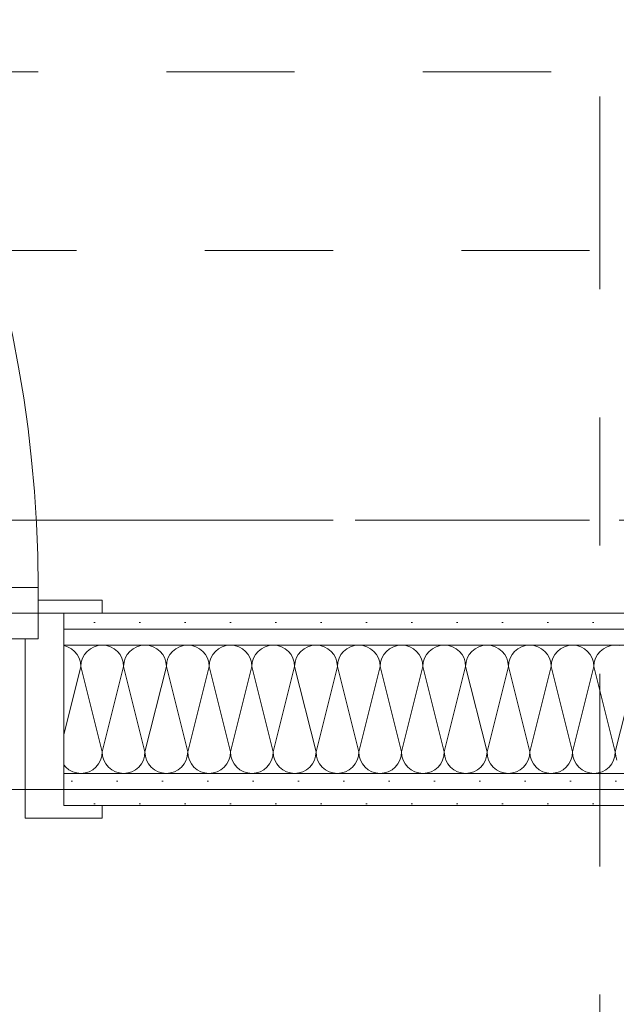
# Model space of a CAD drawing. Header units: metres. Extents: x -4 to 100, y -11 to 17.
# Tile 175 of 256: x 10.036 to 10.501, y 7.922 to 8.69. Entities that reach past the tile are written whole.
import ezdxf

# ---------------------------------------------------------------- set-up
doc = ezdxf.new("R2010")
doc.units = ezdxf.units.M
doc.header["$MEASUREMENT"] = 0
for name, pattern in [('Achse', [0.2, 0.1, -0.05, 0, -0.05]), ('Schnittlinie', [0.3, 0.15, -0.075, 0, -0.075]), ('Strichlinie doppelt', [0.546806, 0.264583, -0.105833, 0.070556, -0.105833]), ('Strichlinie eng', [0.115, 0.075, -0.04]), ('Untersicht', [0.1, 0.075, -0.025])]:
    doc.linetypes.add(name, pattern=pattern)
for name, color, linetype in [('152 - Bemaßung_ Beschriftung.Ausbau', 7, 'Continuous'), ('201a - Marker.Schnitt - optisch Grundriss', 7, 'Continuous'), ('451 - Universal.Achsen Raster', 7, 'Continuous'), ('608 - Struktur.Träger', 7, 'Continuous'), ('650 - Abdeckung.Fußboden Aufbau', 7, 'Continuous'), ('Neubau_606 - Struktur.Wand Innen Ausbau', 7, 'Continuous'), ('Neubau_653 - Abdeckung.TB Verkofferung', 7, 'Continuous')]:
    doc.layers.add(name, color=color, linetype=linetype)
doc.styles.add('ERSTELLTER_STIL_2', font='txt')
doc.dimstyles.new('ERSTELLTER_STIL__5', dxfattribs={"dimtxt": 0.1, "dimasz": 0.0532, "dimexe": 0.18, "dimexo": 0.0625, "dimgap": 0, "dimtad": 1, "dimtih": 1, "dimtoh": 1, "dimzin": 0, "dimdsep": 46, "dimtxsty": 'ERSTELLTER_STIL_2', "dimblk": 'ARROWHEAD_2', "dimblk1": 'ARROWHEAD_2', "dimblk2": 'ARROWHEAD_2', "dimcen": 0.09, "dimse1": 1, "dimse2": 1, "dimclrd": 7, "dimclre": 7, "dimclrt": 7, "dimazin": 0, "dimtfac": 1, "dimtdec": 4, "dimtmove": 0, "dimatfit": 3, "dimfxl": 1, "dimtolj": 1, "dimtzin": 0, "dimarcsym": 0})
doc.dimstyles.new('ERSTELLTER_STIL__8', dxfattribs={"dimtxt": 0.18, "dimasz": 0.03648, "dimexe": 0.18, "dimexo": 0.0625, "dimgap": 0, "dimtad": 0, "dimtih": 1, "dimtoh": 1, "dimdec": 4, "dimzin": 0, "dimdsep": 46, "dimcen": 0.09, "dimadec": 0, "dimazin": 0, "dimtfac": 1, "dimtdec": 4, "dimtmove": 0, "dimatfit": 3, "dimldrblk": 'ARROWHEAD_11', "dimfxl": 1, "dimtolj": 1, "dimtzin": 0, "dimarcsym": 0})
pattern_1 = [(45, (0, 0), (-0.01767767, 0.01767767), [0, -0.025])]

# ---------------------------------------------------------------- blocks, each defined once
blk = doc.blocks.new('*X36')
at = {"layer": 'Neubau_606 - Struktur.Wand Innen Ausbau', "color": 7, "linetype": 'Continuous', "lineweight": 5}
for p, q in [((10.07304, 8.20121), (10.06999, 8.20214)), ((10.07593, 8.19967), (10.07304, 8.20121)), ((10.07845, 8.1976), (10.07593, 8.19967)), ((10.08052, 8.19508), (10.07845, 8.1976)), ((10.08821, 8.1976), (10.08614, 8.19508)), ((10.09074, 8.19967), (10.08821, 8.1976)), ((10.09362, 8.20121), (10.09074, 8.19967)), ((10.09675, 8.20216), (10.09362, 8.20121)), ((10.1, 8.20248), (10.09675, 8.20216)), ((10.10325, 8.20216), (10.1, 8.20248)), ((10.10638, 8.20121), (10.10325, 8.20216)), ((10.10926, 8.19967), (10.10638, 8.20121)), ((10.11179, 8.1976), (10.10926, 8.19967)), ((10.11386, 8.19508), (10.11179, 8.1976)), ((10.12155, 8.1976), (10.11948, 8.19508)), ((10.12407, 8.19967), (10.12155, 8.1976)), ((10.12696, 8.20121), (10.12407, 8.19967)), ((10.13008, 8.20216), (10.12696, 8.20121)), ((10.13333, 8.20248), (10.13008, 8.20216)), ((10.13658, 8.20216), (10.13333, 8.20248)), ((10.13971, 8.20121), (10.13658, 8.20216)), ((10.14259, 8.19967), (10.13971, 8.20121)), ((10.14512, 8.1976), (10.14259, 8.19967)), ((10.14719, 8.19508), (10.14512, 8.1976)), ((10.15488, 8.1976), (10.15281, 8.19508)), ((10.15741, 8.19967), (10.15488, 8.1976)), ((10.16029, 8.20121), (10.15741, 8.19967)), ((10.16342, 8.20216), (10.16029, 8.20121)), ((10.16667, 8.20248), (10.16342, 8.20216)), ((10.16992, 8.20216), (10.16667, 8.20248)), ((10.17304, 8.20121), (10.16992, 8.20216)), ((10.17593, 8.19967), (10.17304, 8.20121)), ((10.17845, 8.1976), (10.17593, 8.19967)), ((10.18052, 8.19508), (10.17845, 8.1976)), ((10.18821, 8.1976), (10.18614, 8.19508)), ((10.19074, 8.19967), (10.18821, 8.1976)), ((10.19362, 8.20121), (10.19074, 8.19967)), ((10.19675, 8.20216), (10.19362, 8.20121)), ((10.2, 8.20248), (10.19675, 8.20216)), ((10.20325, 8.20216), (10.2, 8.20248)), ((10.20638, 8.20121), (10.20325, 8.20216)), ((10.20926, 8.19967), (10.20638, 8.20121)), ((10.21179, 8.1976), (10.20926, 8.19967)), ((10.21386, 8.19508), (10.21179, 8.1976)), ((10.22155, 8.1976), (10.21948, 8.19508)), ((10.22407, 8.19967), (10.22155, 8.1976)), ((10.22696, 8.20121), (10.22407, 8.19967)), ((10.23008, 8.20216), (10.22696, 8.20121)), ((10.23333, 8.20248), (10.23008, 8.20216)), ((10.23658, 8.20216), (10.23333, 8.20248)), ((10.23971, 8.20121), (10.23658, 8.20216)), ((10.24259, 8.19967), (10.23971, 8.20121)), ((10.24512, 8.1976), (10.24259, 8.19967)), ((10.24719, 8.19508), (10.24512, 8.1976)), ((10.25488, 8.1976), (10.25281, 8.19508)), ((10.25741, 8.19967), (10.25488, 8.1976)), ((10.26029, 8.20121), (10.25741, 8.19967)), ((10.26342, 8.20216), (10.26029, 8.20121)), ((10.26667, 8.20248), (10.26342, 8.20216)), ((10.26992, 8.20216), (10.26667, 8.20248)), ((10.27304, 8.20121), (10.26992, 8.20216)), ((10.27593, 8.19967), (10.27304, 8.20121)), ((10.27845, 8.1976), (10.27593, 8.19967)), ((10.28052, 8.19508), (10.27845, 8.1976)), ((10.28821, 8.1976), (10.28614, 8.19508)), ((10.29074, 8.19967), (10.28821, 8.1976)), ((10.29362, 8.20121), (10.29074, 8.19967)), ((10.29675, 8.20216), (10.29362, 8.20121)), ((10.3, 8.20248), (10.29675, 8.20216)), ((10.30325, 8.20216), (10.3, 8.20248)), ((10.30638, 8.20121), (10.30325, 8.20216)), ((10.30926, 8.19967), (10.30638, 8.20121)), ((10.31179, 8.1976), (10.30926, 8.19967)), ((10.31386, 8.19508), (10.31179, 8.1976)), ((10.32155, 8.1976), (10.31948, 8.19508)), ((10.32407, 8.19967), (10.32155, 8.1976)), ((10.32696, 8.20121), (10.32407, 8.19967)), ((10.33008, 8.20216), (10.32696, 8.20121)), ((10.33333, 8.20248), (10.33008, 8.20216)), ((10.33658, 8.20216), (10.33333, 8.20248)), ((10.33971, 8.20121), (10.33658, 8.20216)), ((10.34259, 8.19967), (10.33971, 8.20121)), ((10.34512, 8.1976), (10.34259, 8.19967)), ((10.34719, 8.19508), (10.34512, 8.1976)), ((10.35488, 8.1976), (10.35281, 8.19508)), ((10.35741, 8.19967), (10.35488, 8.1976)), ((10.36029, 8.20121), (10.35741, 8.19967)), ((10.36342, 8.20216), (10.36029, 8.20121)), ((10.36667, 8.20248), (10.36342, 8.20216)), ((10.36992, 8.20216), (10.36667, 8.20248)), ((10.37304, 8.20121), (10.36992, 8.20216)), ((10.37593, 8.19967), (10.37304, 8.20121)), ((10.37845, 8.1976), (10.37593, 8.19967)), ((10.38052, 8.19508), (10.37845, 8.1976)), ((10.38821, 8.1976), (10.38614, 8.19508)), ((10.39074, 8.19967), (10.38821, 8.1976)), ((10.39362, 8.20121), (10.39074, 8.19967)), ((10.39675, 8.20216), (10.39362, 8.20121)), ((10.4, 8.20248), (10.39675, 8.20216)), ((10.40325, 8.20216), (10.4, 8.20248)), ((10.40638, 8.20121), (10.40325, 8.20216)), ((10.40926, 8.19967), (10.40638, 8.20121)), ((10.41179, 8.1976), (10.40926, 8.19967)), ((10.41386, 8.19508), (10.41179, 8.1976)), ((10.42155, 8.1976), (10.41948, 8.19508)), ((10.42407, 8.19967), (10.42155, 8.1976)), ((10.42696, 8.20121), (10.42407, 8.19967)), ((10.43008, 8.20216), (10.42696, 8.20121)), ((10.43333, 8.20248), (10.43008, 8.20216)), ((10.43658, 8.20216), (10.43333, 8.20248)), ((10.43971, 8.20121), (10.43658, 8.20216)), ((10.44259, 8.19967), (10.43971, 8.20121)), ((10.44512, 8.1976), (10.44259, 8.19967)), ((10.44719, 8.19508), (10.44512, 8.1976)), ((10.45488, 8.1976), (10.45281, 8.19508)), ((10.45741, 8.19967), (10.45488, 8.1976)), ((10.46029, 8.20121), (10.45741, 8.19967)), ((10.46342, 8.20216), (10.46029, 8.20121)), ((10.46667, 8.20248), (10.46342, 8.20216)), ((10.46992, 8.20216), (10.46667, 8.20248)), ((10.47304, 8.20121), (10.46992, 8.20216)), ((10.47593, 8.19967), (10.47304, 8.20121)), ((10.47845, 8.1976), (10.47593, 8.19967)), ((10.48052, 8.19508), (10.47845, 8.1976)), ((10.48821, 8.1976), (10.48614, 8.19508)), ((10.49074, 8.19967), (10.48821, 8.1976)), ((10.49362, 8.20121), (10.49074, 8.19967)), ((10.49675, 8.20216), (10.49362, 8.20121)), ((10.5, 8.20248), (10.49675, 8.20216)), ((10.50325, 8.20216), (10.5, 8.20248)), ((10.08206, 8.19219), (10.08052, 8.19508)), ((10.08301, 8.18907), (10.08206, 8.19219)), ((10.0846, 8.19219), (10.08365, 8.18907)), ((10.08614, 8.19508), (10.0846, 8.19219)), ((10.1154, 8.19219), (10.11386, 8.19508)), ((10.11635, 8.18907), (10.1154, 8.19219)), ((10.11794, 8.19219), (10.11699, 8.18907)), ((10.11948, 8.19508), (10.11794, 8.19219)), ((10.14873, 8.19219), (10.14719, 8.19508)), ((10.14968, 8.18907), (10.14873, 8.19219)), ((10.15127, 8.19219), (10.15032, 8.18907)), ((10.15281, 8.19508), (10.15127, 8.19219)), ((10.18206, 8.19219), (10.18052, 8.19508)), ((10.18301, 8.18907), (10.18206, 8.19219)), ((10.1846, 8.19219), (10.18365, 8.18907)), ((10.18614, 8.19508), (10.1846, 8.19219)), ((10.2154, 8.19219), (10.21386, 8.19508)), ((10.21635, 8.18907), (10.2154, 8.19219)), ((10.21794, 8.19219), (10.21699, 8.18907)), ((10.21948, 8.19508), (10.21794, 8.19219)), ((10.24873, 8.19219), (10.24719, 8.19508)), ((10.24968, 8.18907), (10.24873, 8.19219)), ((10.25127, 8.19219), (10.25032, 8.18907)), ((10.25281, 8.19508), (10.25127, 8.19219)), ((10.28206, 8.19219), (10.28052, 8.19508)), ((10.28301, 8.18907), (10.28206, 8.19219)), ((10.2846, 8.19219), (10.28365, 8.18907)), ((10.28614, 8.19508), (10.2846, 8.19219)), ((10.3154, 8.19219), (10.31386, 8.19508)), ((10.31635, 8.18907), (10.3154, 8.19219)), ((10.31794, 8.19219), (10.31699, 8.18907)), ((10.31948, 8.19508), (10.31794, 8.19219)), ((10.34873, 8.19219), (10.34719, 8.19508)), ((10.34968, 8.18907), (10.34873, 8.19219)), ((10.35127, 8.19219), (10.35032, 8.18907)), ((10.35281, 8.19508), (10.35127, 8.19219)), ((10.38206, 8.19219), (10.38052, 8.19508)), ((10.38301, 8.18907), (10.38206, 8.19219)), ((10.3846, 8.19219), (10.38365, 8.18907)), ((10.38614, 8.19508), (10.3846, 8.19219)), ((10.4154, 8.19219), (10.41386, 8.19508)), ((10.41635, 8.18907), (10.4154, 8.19219)), ((10.41794, 8.19219), (10.41699, 8.18907)), ((10.41948, 8.19508), (10.41794, 8.19219)), ((10.44873, 8.19219), (10.44719, 8.19508)), ((10.44968, 8.18907), (10.44873, 8.19219)), ((10.45127, 8.19219), (10.45032, 8.18907)), ((10.45281, 8.19508), (10.45127, 8.19219)), ((10.48206, 8.19219), (10.48052, 8.19508)), ((10.48301, 8.18907), (10.48206, 8.19219)), ((10.4846, 8.19219), (10.48365, 8.18907)), ((10.48614, 8.19508), (10.4846, 8.19219)), ((10.06999, 8.13244), (10.08333, 8.18582)), ((10.08333, 8.18582), (10.08301, 8.18907)), ((10.08365, 8.18907), (10.08333, 8.18582)), ((10.1, 8.11915), (10.08333, 8.18582)), ((10.1, 8.11915), (10.11667, 8.18582)), ((10.11667, 8.18582), (10.11635, 8.18907)), ((10.11699, 8.18907), (10.11667, 8.18582)), ((10.13333, 8.11915), (10.11667, 8.18582)), ((10.13333, 8.11915), (10.15, 8.18582)), ((10.15, 8.18582), (10.14968, 8.18907)), ((10.15032, 8.18907), (10.15, 8.18582)), ((10.16667, 8.11915), (10.15, 8.18582)), ((10.16667, 8.11915), (10.18333, 8.18582)), ((10.18333, 8.18582), (10.18301, 8.18907)), ((10.18365, 8.18907), (10.18333, 8.18582)), ((10.2, 8.11915), (10.18333, 8.18582)), ((10.2, 8.11915), (10.21667, 8.18582)), ((10.21667, 8.18582), (10.21635, 8.18907)), ((10.21699, 8.18907), (10.21667, 8.18582)), ((10.23333, 8.11915), (10.21667, 8.18582)), ((10.23333, 8.11915), (10.25, 8.18582)), ((10.25, 8.18582), (10.24968, 8.18907)), ((10.25032, 8.18907), (10.25, 8.18582)), ((10.26667, 8.11915), (10.25, 8.18582)), ((10.26667, 8.11915), (10.28333, 8.18582)), ((10.28333, 8.18582), (10.28301, 8.18907)), ((10.28365, 8.18907), (10.28333, 8.18582)), ((10.3, 8.11915), (10.28333, 8.18582)), ((10.3, 8.11915), (10.31667, 8.18582)), ((10.31667, 8.18582), (10.31635, 8.18907)), ((10.31699, 8.18907), (10.31667, 8.18582)), ((10.33333, 8.11915), (10.31667, 8.18582)), ((10.33333, 8.11915), (10.35, 8.18582)), ((10.35, 8.18582), (10.34968, 8.18907)), ((10.35032, 8.18907), (10.35, 8.18582)), ((10.36667, 8.11915), (10.35, 8.18582)), ((10.36667, 8.11915), (10.38333, 8.18582)), ((10.38333, 8.18582), (10.38301, 8.18907)), ((10.38365, 8.18907), (10.38333, 8.18582)), ((10.4, 8.11915), (10.38333, 8.18582)), ((10.4, 8.11915), (10.41667, 8.18582)), ((10.41667, 8.18582), (10.41635, 8.18907)), ((10.41699, 8.18907), (10.41667, 8.18582)), ((10.43333, 8.11915), (10.41667, 8.18582)), ((10.43333, 8.11915), (10.45, 8.18582)), ((10.45, 8.18582), (10.44968, 8.18907)), ((10.45032, 8.18907), (10.45, 8.18582)), ((10.46667, 8.11915), (10.45, 8.18582)), ((10.46667, 8.11915), (10.48333, 8.18582)), ((10.48333, 8.18582), (10.48301, 8.18907)), ((10.48365, 8.18907), (10.48333, 8.18582)), ((10.5, 8.11915), (10.48333, 8.18582)), ((10.5, 8.11915), (10.51667, 8.18582)), ((10.09719, 8.10989), (10.09873, 8.11277)), ((10.09873, 8.11277), (10.09968, 8.1159)), ((10.09968, 8.1159), (10.1, 8.11915)), ((10.1, 8.11915), (10.10032, 8.1159)), ((10.10032, 8.1159), (10.10127, 8.11277)), ((10.10127, 8.11277), (10.10281, 8.10989)), ((10.13052, 8.10989), (10.13206, 8.11277)), ((10.13206, 8.11277), (10.13301, 8.1159)), ((10.13301, 8.1159), (10.13333, 8.11915)), ((10.13333, 8.11915), (10.13365, 8.1159)), ((10.13365, 8.1159), (10.1346, 8.11277)), ((10.1346, 8.11277), (10.13614, 8.10989)), ((10.16386, 8.10989), (10.1654, 8.11277)), ((10.1654, 8.11277), (10.16635, 8.1159)), ((10.16635, 8.1159), (10.16667, 8.11915)), ((10.16667, 8.11915), (10.16699, 8.1159)), ((10.16699, 8.1159), (10.16794, 8.11277)), ((10.16794, 8.11277), (10.16948, 8.10989)), ((10.19719, 8.10989), (10.19873, 8.11277)), ((10.19873, 8.11277), (10.19968, 8.1159)), ((10.19968, 8.1159), (10.2, 8.11915)), ((10.2, 8.11915), (10.20032, 8.1159)), ((10.20032, 8.1159), (10.20127, 8.11277)), ((10.20127, 8.11277), (10.20281, 8.10989)), ((10.23052, 8.10989), (10.23206, 8.11277)), ((10.23206, 8.11277), (10.23301, 8.1159)), ((10.23301, 8.1159), (10.23333, 8.11915)), ((10.23333, 8.11915), (10.23365, 8.1159)), ((10.23365, 8.1159), (10.2346, 8.11277)), ((10.2346, 8.11277), (10.23614, 8.10989)), ((10.26386, 8.10989), (10.2654, 8.11277)), ((10.2654, 8.11277), (10.26635, 8.1159)), ((10.26635, 8.1159), (10.26667, 8.11915)), ((10.26667, 8.11915), (10.26699, 8.1159)), ((10.26699, 8.1159), (10.26794, 8.11277)), ((10.26794, 8.11277), (10.26948, 8.10989)), ((10.29719, 8.10989), (10.29873, 8.11277)), ((10.29873, 8.11277), (10.29968, 8.1159)), ((10.29968, 8.1159), (10.3, 8.11915)), ((10.3, 8.11915), (10.30032, 8.1159)), ((10.30032, 8.1159), (10.30127, 8.11277)), ((10.30127, 8.11277), (10.30281, 8.10989)), ((10.33052, 8.10989), (10.33206, 8.11277)), ((10.33206, 8.11277), (10.33301, 8.1159)), ((10.33301, 8.1159), (10.33333, 8.11915)), ((10.33333, 8.11915), (10.33365, 8.1159)), ((10.33365, 8.1159), (10.3346, 8.11277)), ((10.3346, 8.11277), (10.33614, 8.10989)), ((10.36386, 8.10989), (10.3654, 8.11277)), ((10.3654, 8.11277), (10.36635, 8.1159)), ((10.36635, 8.1159), (10.36667, 8.11915)), ((10.36667, 8.11915), (10.36699, 8.1159)), ((10.36699, 8.1159), (10.36794, 8.11277)), ((10.36794, 8.11277), (10.36948, 8.10989)), ((10.39719, 8.10989), (10.39873, 8.11277)), ((10.39873, 8.11277), (10.39968, 8.1159)), ((10.39968, 8.1159), (10.4, 8.11915)), ((10.4, 8.11915), (10.40032, 8.1159)), ((10.40032, 8.1159), (10.40127, 8.11277)), ((10.40127, 8.11277), (10.40281, 8.10989)), ((10.43052, 8.10989), (10.43206, 8.11277)), ((10.43206, 8.11277), (10.43301, 8.1159)), ((10.43301, 8.1159), (10.43333, 8.11915)), ((10.43333, 8.11915), (10.43365, 8.1159)), ((10.43365, 8.1159), (10.4346, 8.11277)), ((10.4346, 8.11277), (10.43614, 8.10989)), ((10.46386, 8.10989), (10.4654, 8.11277)), ((10.4654, 8.11277), (10.46635, 8.1159)), ((10.46635, 8.1159), (10.46667, 8.11915)), ((10.46667, 8.11915), (10.46699, 8.1159)), ((10.46699, 8.1159), (10.46794, 8.11277)), ((10.46794, 8.11277), (10.46948, 8.10989)), ((10.49719, 8.10989), (10.49873, 8.11277)), ((10.49873, 8.11277), (10.49968, 8.1159)), ((10.49968, 8.1159), (10.5, 8.11915)), ((10.5, 8.11915), (10.50032, 8.1159)), ((10.50032, 8.1159), (10.50127, 8.11277)), ((10.06999, 8.10926), (10.07155, 8.10736)), ((10.07155, 8.10736), (10.07407, 8.10529)), ((10.07407, 8.10529), (10.07696, 8.10375)), ((10.08971, 8.10375), (10.09259, 8.10529)), ((10.09259, 8.10529), (10.09512, 8.10736)), ((10.09512, 8.10736), (10.09719, 8.10989)), ((10.10281, 8.10989), (10.10488, 8.10736)), ((10.10488, 8.10736), (10.10741, 8.10529)), ((10.10741, 8.10529), (10.11029, 8.10375)), ((10.12304, 8.10375), (10.12593, 8.10529)), ((10.12593, 8.10529), (10.12845, 8.10736)), ((10.12845, 8.10736), (10.13052, 8.10989)), ((10.13614, 8.10989), (10.13821, 8.10736)), ((10.13821, 8.10736), (10.14074, 8.10529)), ((10.14074, 8.10529), (10.14362, 8.10375)), ((10.15638, 8.10375), (10.15926, 8.10529)), ((10.15926, 8.10529), (10.16179, 8.10736)), ((10.16179, 8.10736), (10.16386, 8.10989)), ((10.16948, 8.10989), (10.17155, 8.10736)), ((10.17155, 8.10736), (10.17407, 8.10529)), ((10.17407, 8.10529), (10.17696, 8.10375)), ((10.18971, 8.10375), (10.19259, 8.10529)), ((10.19259, 8.10529), (10.19512, 8.10736)), ((10.19512, 8.10736), (10.19719, 8.10989)), ((10.20281, 8.10989), (10.20488, 8.10736)), ((10.20488, 8.10736), (10.20741, 8.10529)), ((10.20741, 8.10529), (10.21029, 8.10375)), ((10.22304, 8.10375), (10.22593, 8.10529)), ((10.22593, 8.10529), (10.22845, 8.10736)), ((10.22845, 8.10736), (10.23052, 8.10989)), ((10.23614, 8.10989), (10.23821, 8.10736)), ((10.23821, 8.10736), (10.24074, 8.10529)), ((10.24074, 8.10529), (10.24362, 8.10375)), ((10.25638, 8.10375), (10.25926, 8.10529)), ((10.25926, 8.10529), (10.26179, 8.10736)), ((10.26179, 8.10736), (10.26386, 8.10989)), ((10.26948, 8.10989), (10.27155, 8.10736)), ((10.27155, 8.10736), (10.27407, 8.10529)), ((10.27407, 8.10529), (10.27696, 8.10375)), ((10.28971, 8.10375), (10.29259, 8.10529)), ((10.29259, 8.10529), (10.29512, 8.10736)), ((10.29512, 8.10736), (10.29719, 8.10989)), ((10.30281, 8.10989), (10.30488, 8.10736)), ((10.30488, 8.10736), (10.30741, 8.10529)), ((10.30741, 8.10529), (10.31029, 8.10375)), ((10.32304, 8.10375), (10.32593, 8.10529)), ((10.32593, 8.10529), (10.32845, 8.10736)), ((10.32845, 8.10736), (10.33052, 8.10989)), ((10.33614, 8.10989), (10.33821, 8.10736)), ((10.33821, 8.10736), (10.34074, 8.10529)), ((10.34074, 8.10529), (10.34362, 8.10375)), ((10.35638, 8.10375), (10.35926, 8.10529)), ((10.35926, 8.10529), (10.36179, 8.10736)), ((10.36179, 8.10736), (10.36386, 8.10989)), ((10.36948, 8.10989), (10.37155, 8.10736)), ((10.37155, 8.10736), (10.37407, 8.10529)), ((10.37407, 8.10529), (10.37696, 8.10375)), ((10.38971, 8.10375), (10.39259, 8.10529)), ((10.39259, 8.10529), (10.39512, 8.10736)), ((10.39512, 8.10736), (10.39719, 8.10989)), ((10.40281, 8.10989), (10.40488, 8.10736)), ((10.40488, 8.10736), (10.40741, 8.10529)), ((10.40741, 8.10529), (10.41029, 8.10375)), ((10.42304, 8.10375), (10.42593, 8.10529)), ((10.42593, 8.10529), (10.42845, 8.10736)), ((10.42845, 8.10736), (10.43052, 8.10989)), ((10.43614, 8.10989), (10.43821, 8.10736)), ((10.43821, 8.10736), (10.44074, 8.10529)), ((10.44074, 8.10529), (10.44362, 8.10375)), ((10.45638, 8.10375), (10.45926, 8.10529)), ((10.45926, 8.10529), (10.46179, 8.10736)), ((10.46179, 8.10736), (10.46386, 8.10989)), ((10.46948, 8.10989), (10.47155, 8.10736)), ((10.47155, 8.10736), (10.47407, 8.10529)), ((10.47407, 8.10529), (10.47696, 8.10375)), ((10.48971, 8.10375), (10.49259, 8.10529)), ((10.49259, 8.10529), (10.49512, 8.10736)), ((10.49512, 8.10736), (10.49719, 8.10989)), ((10.07696, 8.10375), (10.08008, 8.1028)), ((10.08008, 8.1028), (10.08333, 8.10248)), ((10.08333, 8.10248), (10.08658, 8.1028)), ((10.08658, 8.1028), (10.08971, 8.10375)), ((10.11029, 8.10375), (10.11342, 8.1028)), ((10.11342, 8.1028), (10.11667, 8.10248)), ((10.11667, 8.10248), (10.11992, 8.1028)), ((10.11992, 8.1028), (10.12304, 8.10375)), ((10.14362, 8.10375), (10.14675, 8.1028)), ((10.14675, 8.1028), (10.15, 8.10248)), ((10.15, 8.10248), (10.15325, 8.1028)), ((10.15325, 8.1028), (10.15638, 8.10375)), ((10.17696, 8.10375), (10.18008, 8.1028)), ((10.18008, 8.1028), (10.18333, 8.10248)), ((10.18333, 8.10248), (10.18658, 8.1028)), ((10.18658, 8.1028), (10.18971, 8.10375)), ((10.21029, 8.10375), (10.21342, 8.1028)), ((10.21342, 8.1028), (10.21667, 8.10248)), ((10.21667, 8.10248), (10.21992, 8.1028)), ((10.21992, 8.1028), (10.22304, 8.10375)), ((10.24362, 8.10375), (10.24675, 8.1028)), ((10.24675, 8.1028), (10.25, 8.10248)), ((10.25, 8.10248), (10.25325, 8.1028)), ((10.25325, 8.1028), (10.25638, 8.10375)), ((10.27696, 8.10375), (10.28008, 8.1028)), ((10.28008, 8.1028), (10.28333, 8.10248)), ((10.28333, 8.10248), (10.28658, 8.1028)), ((10.28658, 8.1028), (10.28971, 8.10375)), ((10.31029, 8.10375), (10.31342, 8.1028)), ((10.31342, 8.1028), (10.31667, 8.10248)), ((10.31667, 8.10248), (10.31992, 8.1028)), ((10.31992, 8.1028), (10.32304, 8.10375)), ((10.34362, 8.10375), (10.34675, 8.1028)), ((10.34675, 8.1028), (10.35, 8.10248)), ((10.35, 8.10248), (10.35325, 8.1028)), ((10.35325, 8.1028), (10.35638, 8.10375)), ((10.37696, 8.10375), (10.38008, 8.1028)), ((10.38008, 8.1028), (10.38333, 8.10248)), ((10.38333, 8.10248), (10.38658, 8.1028)), ((10.38658, 8.1028), (10.38971, 8.10375)), ((10.41029, 8.10375), (10.41342, 8.1028)), ((10.41342, 8.1028), (10.41667, 8.10248)), ((10.41667, 8.10248), (10.41992, 8.1028)), ((10.41992, 8.1028), (10.42304, 8.10375)), ((10.44362, 8.10375), (10.44675, 8.1028)), ((10.44675, 8.1028), (10.45, 8.10248)), ((10.45, 8.10248), (10.45325, 8.1028)), ((10.45325, 8.1028), (10.45638, 8.10375)), ((10.47696, 8.10375), (10.48008, 8.1028)), ((10.48008, 8.1028), (10.48333, 8.10248)), ((10.48333, 8.10248), (10.48658, 8.1028)), ((10.48658, 8.1028), (10.48971, 8.10375))]:
    blk.add_line(p, q, dxfattribs=at)
blk = doc.blocks.new('ARROWHEAD_11')
at = {"color": 0, "linetype": 'Continuous', "lineweight": 0}
blk.add_line((0, 0), (-1, 0), dxfattribs=at)
at = {"color": 0, "linetype": 'Continuous', "lineweight": 0, "const_width": 0.25, "flags": 128}
blk.add_lwpolyline([(-0.125, 0, 1), (0.125, 0, 1)], format="xyb", close=True, dxfattribs=at)
blk = doc.blocks.new('*D596')
at = {"layer": '152 - Bemaßung_ Beschriftung.Ausbau', "color": 7, "linetype": 'Continuous', "lineweight": 5}
for p, q in [((9.05999, 9.3568), (9.05999, 9.4618)), ((10.06999, 9.3568), (10.06999, 9.4618)), ((9.0802, 9.4443), (9.03978, 9.3743)), ((10.04978, 9.3743), (10.0902, 9.4443)), ((9.05999, 9.4093), (10.06999, 9.4093)), ((10.06999, 9.4093), (10.10422, 9.4093))]:
    blk.add_line(p, q, dxfattribs=at)
at = {"layer": '152 - Bemaßung_ Beschriftung.Ausbau', "color": 7, "lineweight": 5, "char_height": 0.1, "attachment_point": 7, "style": 'ERSTELLTER_STIL_2'}
for s, insert in [('\\A1;{\\pql;\\fArial|b0|i0|c0|p38;2,13\\fArial|b0|i0|c0|p38;\\A1{\\H.66x;\\S5^  ;}}', (9.40692, 9.26989)), ('\\A1;{\\pql;\\fArial|b0|i0|c0|p38;1,01}', (9.43196, 9.4293))]:
    blk.add_mtext(s, dxfattribs=dict(at, insert=insert))
blk = doc.blocks.new('ARROWHEAD_2')
at = {"color": 0, "linetype": 'Continuous', "lineweight": 0}
for p, q in [((-0.378, -0.655), (0.378, 0.655)), ((0, 0), (-1, 0))]:
    blk.add_line(p, q, dxfattribs=at)

msp = doc.modelspace()

# ---------------------------------------------------------------- hatches: boundary and pattern name
at = {"layer": 'Neubau_606 - Struktur.Wand Innen Ausbau', "linetype": 'Continuous', "lineweight": 0, "true_color": 0x000000}
h = msp.add_hatch(dxfattribs=at)
h.set_pattern_fill('Gips_0001', color=18, style=0, pattern_type=2)
h.set_pattern_definition(pattern_1)
h.paths.add_polyline_path([(10.06999, 8.22748), (10.06999, 8.21498), (11.16999, 8.21498), (11.16999, 8.22748)])
h = msp.add_hatch(dxfattribs=at)
h.set_pattern_fill('Gips_0001', color=18, style=0, pattern_type=2)
h.set_pattern_definition(pattern_1)
h.paths.add_polyline_path([(10.06999, 8.21498), (10.06999, 8.20248), (11.16999, 8.20248), (11.16999, 8.21498)])
h = msp.add_hatch(dxfattribs=at)
h.set_pattern_fill('Gips_0001', color=18, style=0, pattern_type=2)
h.set_pattern_definition(pattern_1)
h.paths.add_polyline_path([(11.16999, 8.10248), (10.06999, 8.10248), (10.06999, 8.08998), (11.16999, 8.08998)])
h = msp.add_hatch(dxfattribs=at)
h.set_pattern_fill('Gips_0001', color=18, style=0, pattern_type=2)
h.set_pattern_definition(pattern_1)
h.paths.add_polyline_path([(10.06999, 8.08998), (10.06999, 8.07748), (11.29748, 8.07748), (11.29748, 8.08998)])

# ---------------------------------------------------------------- linework, layer by layer
at = {"layer": '201a - Marker.Schnitt - optisch Grundriss', "color": 7, "linetype": 'Schnittlinie', "lineweight": 13}
msp.add_line((10.48801, 14.48), (10.48801, -0.78), dxfattribs=at)
at = {"layer": '451 - Universal.Achsen Raster', "color": 160, "linetype": 'Strichlinie doppelt', "lineweight": 9, "true_color": 0x3232ff}
msp.add_line((64.93502, 8.29998), (-3.175, 8.29998), dxfattribs=at)
at = {"layer": '608 - Struktur.Träger', "color": 7, "linetype": 'Untersicht', "lineweight": 13}
for p, q in [((0.37999, 8.50998), (61.87999, 8.50998)), ((0.37999, 8.08998), (61.87999, 8.08998))]:
    msp.add_line(p, q, dxfattribs=at)
at = {"layer": '608 - Struktur.Träger', "color": 7, "linetype": 'Achse', "lineweight": 9}
msp.add_line((0.37999, 8.29998), (61.87999, 8.29998), dxfattribs=at)
at = {"layer": '650 - Abdeckung.Fußboden Aufbau', "color": 7, "linetype": 'Continuous', "lineweight": 13, "flags": 128}
for points in [[(16.15997, 8.22), (16.15997, 8.095), (15.08999, 8.095), (15.08999, 8.08998), (14.97497, 8.08998), (14.97497, 7.93748), (14.87497, 7.93748), (14.87497, 8.08998), (14.76999, 8.08998), (14.76999, 8.50998), (14.84, 8.50998), (14.84, 8.58498), (13.03, 8.58498), (13.03, 8.72498), (11.40998, 8.72498), (11.40998, 8.50998), (11.48999, 8.50998), (11.48999, 8.08998), (11.29748, 8.08998), (11.29748, 8.07748), (10.06999, 8.07748), (10.06999, 8.22748)], [(10.06999, 8.22748), (11.16999, 8.22748)]]:
    msp.add_lwpolyline(points, dxfattribs=at)
at = {"layer": '650 - Abdeckung.Fußboden Aufbau', "color": 7, "linetype": 'Strichlinie eng', "lineweight": 13, "flags": 128}
msp.add_lwpolyline([(10.06999, 8.22748), (9.05999, 8.22748)], dxfattribs=at)
at = {"layer": 'Neubau_606 - Struktur.Wand Innen Ausbau', "color": 1, "linetype": 'Continuous', "lineweight": 13}
for p, q in [((9.07999, 8.24748), (10.04999, 8.24748)), ((10.04999, 8.24748), (10.04999, 8.20748)), ((10.04999, 8.20748), (10.04999, 8.23748)), ((10.04999, 8.23748), (10.09999, 8.23748)), ((10.09999, 8.23748), (10.09999, 8.22748)), ((10.06999, 8.21498), (10.06999, 8.22748)), ((10.09999, 8.22748), (10.06999, 8.22748)), ((10.06999, 8.22748), (10.06999, 8.07748)), ((10.06999, 8.21498), (10.06999, 8.22748)), ((10.06999, 8.21498), (10.06999, 8.22748)), ((10.06999, 8.20248), (10.06999, 8.21498)), ((10.06999, 8.20248), (10.06999, 8.21498)), ((10.06999, 8.20248), (10.06999, 8.21498)), ((10.04999, 8.20748), (9.07999, 8.20748)), ((10.03999, 8.06748), (10.03999, 8.20748)), ((10.03999, 8.20748), (10.04999, 8.20748)), ((10.06999, 8.20248), (11.16999, 8.20248)), ((10.06999, 8.10248), (10.06999, 8.20248)), ((10.06999, 8.10248), (10.06999, 8.20248)), ((10.06999, 8.10248), (10.06999, 8.20248)), ((10.06999, 8.10248), (11.16999, 8.10248)), ((10.06999, 8.08998), (10.06999, 8.10248)), ((10.06999, 8.08998), (10.06999, 8.10248)), ((10.06999, 8.08998), (10.06999, 8.10248)), ((10.06999, 8.07748), (10.06999, 8.08998)), ((10.06999, 8.07748), (10.06999, 8.08998)), ((10.06999, 8.07748), (10.06999, 8.08998)), ((10.06999, 8.07748), (10.09999, 8.07748)), ((10.09999, 8.07748), (10.09999, 8.06748)), ((10.09999, 8.06748), (10.03999, 8.06748))]:
    msp.add_line(p, q, dxfattribs=at)
at = {"layer": 'Neubau_606 - Struktur.Wand Innen Ausbau', "color": 1, "linetype": 'Continuous', "lineweight": 9}
for p, q in [((10.06999, 8.21498), (11.16999, 8.21498)), ((10.06999, 8.08998), (11.16999, 8.08998))]:
    msp.add_line(p, q, dxfattribs=at)
at = {"layer": 'Neubau_606 - Struktur.Wand Innen Ausbau', "color": 1, "linetype": 'Continuous', "lineweight": 13, "flags": 128}
for points in [[(11.16999, 8.22748), (10.06999, 8.22748)], [(10.06999, 8.07748), (11.29748, 8.07748)]]:
    msp.add_lwpolyline(points, dxfattribs=at)
at = {"layer": 'Neubau_606 - Struktur.Wand Innen Ausbau', "color": 1, "linetype": 'Continuous', "lineweight": 9}
msp.add_arc((9.07999, 8.24748), 0.97, 0, 90, dxfattribs=at)
at = {"layer": 'Neubau_653 - Abdeckung.TB Verkofferung', "color": 1, "linetype": 'Untersicht', "lineweight": 9}
for p, q in [((11.25, 8.64948), (7.79499, 8.64948)), ((11.25, 8.22748), (7.79499, 8.22748))]:
    msp.add_line(p, q, dxfattribs=at)

# ---------------------------------------------------------------- block references
at = {"layer": 'Neubau_606 - Struktur.Wand Innen Ausbau', "color": 1, "lineweight": 13}
msp.add_blockref('*X36', (0, 0), dxfattribs=at)

# ---------------------------------------------------------------- dimensions: what is measured, and where the dimension line sits
at = {"layer": '152 - Bemaßung_ Beschriftung.Ausbau', "color": 7, "linetype": 'Continuous', "lineweight": 5}
dim = msp.add_linear_dim(base=(10.06999, 9.4093), p1=(9.05999, 8.22748), p2=(10.06999, 8.22748), dimstyle='ERSTELLTER_STIL__5', dxfattribs=at)
dim.commit()
dim.dimension.update_dxf_attribs({"geometry": '*D596', "text_midpoint": (9.56184, 9.4793), "dimtype": 160})

# ---------------------------------------------------------------- leaders
at = {"layer": '152 - Bemaßung_ Beschriftung.Ausbau', "color": 7, "linetype": 'Continuous', "lineweight": 9, "annotation_type": 0, "has_hookline": 1, "hookline_direction": 1, "text_width": 0.78821}
msp.add_leader([(10.94194, 8.16767), (10.69065, 7.80934), (10.64704, 7.80934)], dimstyle='ERSTELLTER_STIL__8', dxfattribs=at)

doc.saveas('drawing.dxf')
